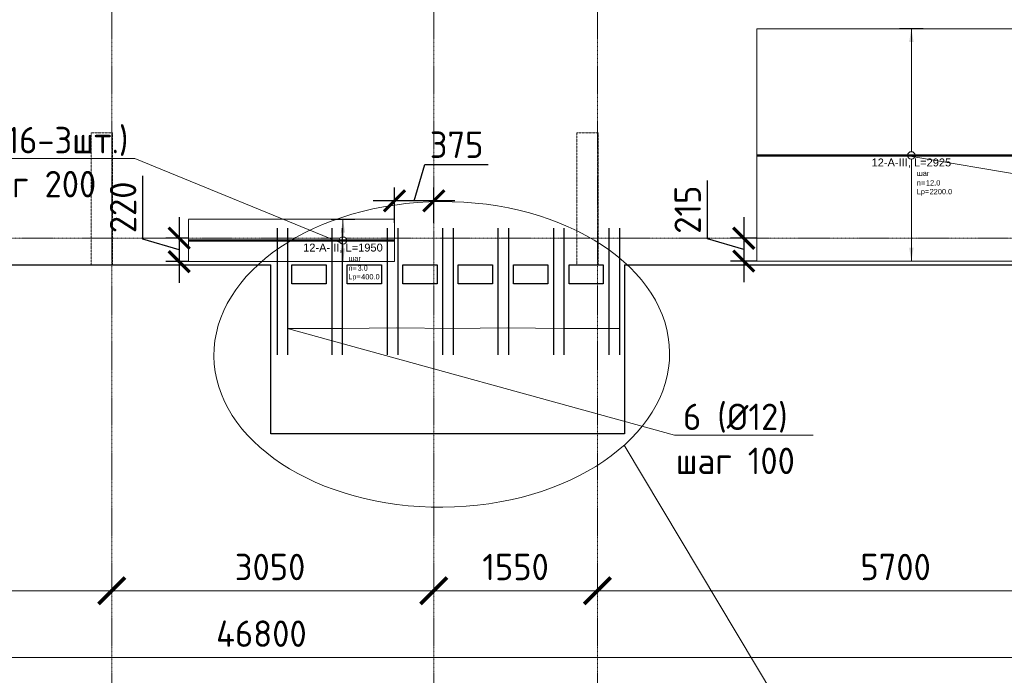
# Model space of a CAD drawing. Header units: millimetres. Extents: x -42044588 to 856694, y -806701 to 941911.
# Tile 155 of 256: x -88106 to -78780, y -389077 to -382870. Entities that reach past the tile are written whole.
import ezdxf
from ezdxf import colors
from ezdxf.entities.mleader import LeaderData, LeaderLine
from ezdxf.enums import TextEntityAlignment as Align
from ezdxf.math import Vec2, Vec3

# ---------------------------------------------------------------- set-up
doc = ezdxf.new("R2010")
doc.units = ezdxf.units.MM
doc.set_wipeout_variables(frame=1)
for name, pattern in [('01 Штриховая _4 мм_', [6, 3.5, -2.5]), ('______5', [1100, 800, -100, 100, -100]), ('DASHED', [7, 5, -2, 0]), ('GOST2.303 4', [7, 5, -2, 0]), ('осевая', [50.8, 31.75, -6.35, 6.35, -6.35])]:
    doc.linetypes.add(name, pattern=pattern)
for name, color, linetype, lineweight in [('907Сл Осевые', 1, 'Continuous', 0), ('RAZMER', 100, 'Continuous', 15), ('АрмСтер', 2, 'Continuous', 50), ('контур распр. стерхней', 2, 'GOST2.303 4', 20), ('Оси', 40, '______5', 18), ('Перекрытие ж_бетон', 1, 'Continuous', 30), ('подоснова', 151, 'Continuous', 5), ('РАЗМЕРЫ', 1, 'Continuous', 9)]:
    doc.layers.add(name, color=color, linetype=linetype, lineweight=lineweight)
doc.layers.add('АрмСтер_атрибуты', color=2, linetype='Continuous', lineweight=0, plot=False)
doc.layers.add('Колонна_ бетон', color=7, linetype='Continuous', lineweight=50, true_color=0xb4b496)
doc.styles.add('GOST-2.304_Type-B', font='GOST_Common.ttf')
doc.styles.get("Standard").update_dxf_attribs({"font": 'arial.ttf'})
doc.styles.add('Аннотативный', font='arial.ttf')
doc.styles.add('ГОСТ', font='GOST_Common.ttf')
doc.dimstyles.new('СПДС', dxfattribs={"dimscale": 100, "dimtxt": 2.5, "dimasz": 2, "dimexe": 1.25, "dimexo": 0, "dimtad": 1, "dimdec": 0, "dimrnd": 5, "dimtxsty": 'GOST-2.304_Type-B', "dimblk": 'ARCHTICK', "dimcen": 2.5, "dimdle": 2, "dimclrd": 1, "dimclre": 1, "dimclrt": 1, "dimadec": 0, "dimazin": 2, "dimtfac": 0.75, "dimtdec": 0, "dimtmove": 1, "dimatfit": 3, "dimfxl": 0, "dimtolj": 1, "dimarcsym": 0})

# ---------------------------------------------------------------- blocks, each defined once
blk = doc.blocks.new('_ArchTick')
at = {"color": 0, "linetype": 'ByBlock', "const_width": 0.15}
blk.add_lwpolyline([(-0.5, -0.5), (0.5, 0.5)], dxfattribs=at)
blk = doc.blocks.new('*D6710')
at = {"color": 1, "lineweight": -2, "transparency": 16777216}
for p, q in [((-85704.7, -346670.2), (-85704.7, -346545.2)), ((-38904.7, -346670.2), (-38904.7, -346545.2)), ((-85904.7, -346670.2), (-38704.7, -346670.2))]:
    blk.add_line(p, q, dxfattribs=at)
at = {"layer": 'DEFPOINTS', "color": 0, "transparency": 16777216}
for p in [(-85704.7, -346670.2), (-38904.7, -346670.2), (-38904.7, -346670.2)]:
    blk.add_point(p, dxfattribs=at)
at = {"color": 1, "lineweight": -2, "transparency": 16777216, "xscale": 250, "yscale": 250, "zscale": 250, "rotation": 180}
blk.add_blockref('_ArchTick', (-85704.7, -346670.2), dxfattribs=at)
at = {"color": 1, "lineweight": -2, "transparency": 16777216, "xscale": 250, "yscale": 250, "zscale": 250}
blk.add_blockref('_ArchTick', (-38904.7, -346670.2), dxfattribs=at)
at = {"color": 1, "transparency": 16777216, "insert": (-67487.3, -346445.2), "char_height": 250, "width": 104166.667, "attachment_point": 5, "style": 'GOST-2.304_Type-B'}
blk.add_mtext('\\A1;46800', dxfattribs=at)
blk = doc.blocks.new('*D6720')
at = {"color": 1, "lineweight": -2, "transparency": 16777216}
for p, q in [((-72354.7, -346038.9), (-72354.7, -345913.9)), ((-68904.7, -346038.9), (-68904.7, -345913.9)), ((-72554.7, -346038.9), (-68704.7, -346038.9))]:
    blk.add_line(p, q, dxfattribs=at)
at = {"layer": 'DEFPOINTS', "color": 0, "transparency": 16777216}
for p in [(-72354.7, -346038.9), (-68904.7, -346038.9), (-68904.7, -346038.9)]:
    blk.add_point(p, dxfattribs=at)
at = {"color": 1, "lineweight": -2, "transparency": 16777216, "xscale": 250, "yscale": 250, "zscale": 250, "rotation": 180}
blk.add_blockref('_ArchTick', (-72354.7, -346038.9), dxfattribs=at)
at = {"color": 1, "lineweight": -2, "transparency": 16777216, "xscale": 250, "yscale": 250, "zscale": 250}
blk.add_blockref('_ArchTick', (-68904.7, -346038.9), dxfattribs=at)
at = {"color": 1, "transparency": 16777216, "insert": (-70654.9, -345813.9), "char_height": 250, "width": 83333.333, "attachment_point": 5, "style": 'GOST-2.304_Type-B'}
blk.add_mtext('\\A1;3450', dxfattribs=at)
blk = doc.blocks.new('*D6721')
at = {"color": 1, "lineweight": -2, "transparency": 16777216}
for p, q in [((-68904.7, -346038.9), (-68904.7, -345913.9)), ((-65854.7, -346038.9), (-65854.7, -345913.9)), ((-69104.7, -346038.9), (-65654.7, -346038.9))]:
    blk.add_line(p, q, dxfattribs=at)
at = {"layer": 'DEFPOINTS', "color": 0, "transparency": 16777216}
for p in [(-68904.7, -346038.9), (-65854.7, -346038.9), (-65854.7, -346038.9)]:
    blk.add_point(p, dxfattribs=at)
at = {"color": 1, "lineweight": -2, "transparency": 16777216, "xscale": 250, "yscale": 250, "zscale": 250, "rotation": 180}
blk.add_blockref('_ArchTick', (-68904.7, -346038.9), dxfattribs=at)
at = {"color": 1, "lineweight": -2, "transparency": 16777216, "xscale": 250, "yscale": 250, "zscale": 250}
blk.add_blockref('_ArchTick', (-65854.7, -346038.9), dxfattribs=at)
at = {"color": 1, "transparency": 16777216, "insert": (-67404.9, -345813.9), "char_height": 250, "width": 83333.333, "attachment_point": 5, "style": 'GOST-2.304_Type-B'}
blk.add_mtext('\\A1;3050', dxfattribs=at)
blk = doc.blocks.new('*D6722')
at = {"color": 1, "lineweight": -2, "transparency": 16777216}
for p, q in [((-65854.71808, -346038.91005), (-65854.71808, -345913.91005)), ((-64304.71808, -346038.91005), (-64304.71808, -345913.91005)), ((-66054.71808, -346038.91005), (-64104.71808, -346038.91005))]:
    blk.add_line(p, q, dxfattribs=at)
at = {"layer": 'DEFPOINTS', "color": 0, "transparency": 16777216}
for p in [(-65854.71808, -346038.91005), (-64304.71808, -346038.91005), (-64304.71808, -346038.91005)]:
    blk.add_point(p, dxfattribs=at)
at = {"color": 1, "lineweight": -2, "transparency": 16777216, "xscale": 250, "yscale": 250, "zscale": 250, "rotation": 180}
blk.add_blockref('_ArchTick', (-65854.71808, -346038.91005), dxfattribs=at)
at = {"color": 1, "lineweight": -2, "transparency": 16777216, "xscale": 250, "yscale": 250, "zscale": 250}
blk.add_blockref('_ArchTick', (-64304.71808, -346038.91005), dxfattribs=at)
at = {"color": 1, "transparency": 16777216, "insert": (-65079.71808, -345813.91005), "char_height": 250, "width": 83333.3333333, "attachment_point": 5, "style": 'GOST-2.304_Type-B'}
blk.add_mtext('\\A1;1550', dxfattribs=at)
blk = doc.blocks.new('*D6723')
at = {"color": 1, "lineweight": -2, "transparency": 16777216}
for p, q in [((-64304.7, -346038.9), (-64304.7, -345913.9)), ((-58604.7, -346038.9), (-58604.7, -345913.9)), ((-64504.7, -346038.9), (-58404.7, -346038.9))]:
    blk.add_line(p, q, dxfattribs=at)
at = {"layer": 'DEFPOINTS', "color": 0, "transparency": 16777216}
for p in [(-64304.7, -346038.9), (-58604.7, -346038.9), (-58604.7, -346038.9)]:
    blk.add_point(p, dxfattribs=at)
at = {"color": 1, "lineweight": -2, "transparency": 16777216, "xscale": 250, "yscale": 250, "zscale": 250, "rotation": 180}
blk.add_blockref('_ArchTick', (-64304.7, -346038.9), dxfattribs=at)
at = {"color": 1, "lineweight": -2, "transparency": 16777216, "xscale": 250, "yscale": 250, "zscale": 250}
blk.add_blockref('_ArchTick', (-58604.7, -346038.9), dxfattribs=at)
at = {"color": 1, "transparency": 16777216, "insert": (-61479.9, -345813.9), "char_height": 250, "width": 83333.333, "attachment_point": 5, "style": 'GOST-2.304_Type-B'}
blk.add_mtext('\\A1;5700', dxfattribs=at)
blk = doc.blocks.new('подложка стн 1-го этажа')
at = {"layer": 'Колонна_ бетон', "color": 252, "linetype": 'DASHED', "lineweight": 0, "ltscale": 0.5, "true_color": 0x939598, "transparency": 33554687}
for p, q in [((24643.8, 9461.8, -200), (24643.8, 10711.8, -200)), ((24843.8, 10711.8, -200), (24643.8, 10711.8, -200)), ((24843.8, 9461.8, -200), (24843.8, 10711.8, -200)), ((29243.8, 10711.8, -200), (29243.8, 9461.8, -200)), ((29243.8, 10711.8, -200), (29443.8, 10711.8, -200)), ((29443.8, 9461.8, -200), (29443.8, 10711.8, -200)), ((24643.8, 9461.8, -200), (24843.8, 9461.8, -200)), ((29443.8, 9461.8, -200), (29243.8, 9461.8, -200))]:
    blk.add_line(p, q, dxfattribs=at)
blk = doc.blocks.new('*U5031')
at = {"layer": 'РАЗМЕРЫ'}
for p, q in [((112.5, 1200), (-112.5, 1200)), ((112.5, -1000), (-112.5, -1000))]:
    blk.add_line(p, q, dxfattribs=at)
at = {"layer": 'РАЗМЕРЫ', "ltscale": 15}
blk.add_line((0, -1000), (0, 1200), dxfattribs=at)
at = {"layer": 'РАЗМЕРЫ'}
for points in [[(0, 1200), (20.9, 1074.8), (-20.9, 1074.8)], [(0, -1000), (20.9, -874.8), (-20.9, -874.8)]]:
    blk.add_solid(points, dxfattribs=at)
at = {"layer": 'АрмСтер_атрибуты', "color": 215, "ltscale": 15, "style": 'Аннотативный'}
for s, p in [('шаг', (51.4, -194.2)), ('n=', (51.4, -285.1)), ('Lр=', (50.2, -367.8))]:
    blk.add_text(s, height=50, dxfattribs=at).set_placement(p)
at = {"layer": 'АрмСтер_атрибуты', "style": 'Аннотативный', "flags": 8}
blk.add_attdef('ПОЗ', (110, 29.6), '', height=75, dxfattribs=at)
at = {"layer": 'АрмСтер_атрибуты', "color": 215, "style": 'Аннотативный'}
for tag, p, flags in [('ШАГ', (190.9, -194.2), 10), ('КОЛ', (138, -285.1), 8), ('ШИРИНА', (172.9, -367.8), 8)]:
    blk.add_attdef(tag, p, '', height=50, dxfattribs=dict(at, flags=flags))
at = {"layer": 'АрмСтер_атрибуты', "flags": 9}
for tag, p in [('МАССА', (-1033.5, -410.5)), ('ОБОЗНАЧЕНИЕ', (-1033.5, -524.4))]:
    blk.add_attdef(tag, p, '', height=75, dxfattribs=at)
at = {"linetype": 'Continuous', "lineweight": 0}
blk.add_wipeout([(35, 0), (28.3, 20.6), (10.8, 33.3), (-10.8, 33.3), (-28.3, 20.6), (-35, 0), (-28.3, -20.6), (-10.8, -33.3), (10.8, -33.3), (28.3, -20.6)], dxfattribs=at)
at = {"color": 0, "linetype": 'ByBlock', "lineweight": -2, "ltscale": 100}
blk.add_line((-1462.5, 0), (1462.5, 0), dxfattribs=at)
at = {"layer": 'РАЗМЕРЫ'}
blk.add_circle((0, 0), 35, dxfattribs=at)
at = {"layer": 'АрмСтер_атрибуты', "style": 'Аннотативный', "flags": 8}
blk.add_attdef('НАИМЕНОВАНИЕ', text='', height=75, dxfattribs=at).set_placement((0, -29.3), align=Align.TOP_CENTER)
blk = doc.blocks.new('*U5438')
at = {"layer": 'РАЗМЕРЫ'}
for p, q in [((112.5, 200), (-112.5, 200)), ((112.5, -200), (-112.5, -200))]:
    blk.add_line(p, q, dxfattribs=at)
at = {"layer": 'РАЗМЕРЫ', "ltscale": 15}
blk.add_line((0, -200), (0, 200), dxfattribs=at)
at = {"layer": 'РАЗМЕРЫ'}
for points in [[(0, 200), (20.9, 74.8), (-20.9, 74.8)], [(0, -200), (20.9, -74.8), (-20.9, -74.8)]]:
    blk.add_solid(points, dxfattribs=at)
at = {"layer": 'АрмСтер_атрибуты', "color": 215, "ltscale": 15, "style": 'Аннотативный'}
for s, p in [('шаг', (51.4, -194.2)), ('n=', (51.4, -285.1)), ('Lр=', (50.2, -367.8))]:
    blk.add_text(s, height=50, dxfattribs=at).set_placement(p)
at = {"layer": 'АрмСтер_атрибуты', "flags": 9}
for tag, p in [('МАССА', (-1033.5, 389.5)), ('ОБОЗНАЧЕНИЕ', (-1033.5, 275.6))]:
    blk.add_attdef(tag, p, '', height=75, dxfattribs=at)
at = {"layer": 'АрмСтер_атрибуты', "style": 'Аннотативный', "flags": 8}
blk.add_attdef('ПОЗ', (110, 29.6), '', height=75, dxfattribs=at)
at = {"layer": 'АрмСтер_атрибуты', "color": 215, "style": 'Аннотативный'}
for tag, p, flags in [('ШАГ', (190.9, -194.2), 10), ('КОЛ', (138, -285.1), 8), ('ШИРИНА', (172.9, -367.8), 8)]:
    blk.add_attdef(tag, p, '', height=50, dxfattribs=dict(at, flags=flags))
at = {"linetype": 'Continuous', "lineweight": 0}
blk.add_wipeout([(35, 0), (28.3, 20.6), (10.8, 33.3), (-10.8, 33.3), (-28.3, 20.6), (-35, 0), (-28.3, -20.6), (-10.8, -33.3), (10.8, -33.3), (28.3, -20.6)], dxfattribs=at)
at = {"color": 0, "linetype": 'ByBlock', "lineweight": -2, "ltscale": 100}
blk.add_line((-1462.5, 0), (487.5, 0), dxfattribs=at)
at = {"layer": 'РАЗМЕРЫ'}
blk.add_circle((0, 0), 35, dxfattribs=at)
at = {"layer": 'АрмСтер_атрибуты', "style": 'Аннотативный', "flags": 8}
blk.add_attdef('НАИМЕНОВАНИЕ', text='', height=75, dxfattribs=at).set_placement((0, -29.3), align=Align.TOP_CENTER)
blk = doc.blocks.new('_None')
blk = doc.blocks.new('*D5782')
at = {"layer": '907Сл Осевые', "color": 1, "lineweight": -2, "transparency": 16777216}
for p, q in [((-81591.8, -384943.6), (-81591.8, -384393.6)), ((-81248, -384738.8), (-81248, -385354.6)), ((-81248, -385046.7), (-81591.8, -384943.6)), ((-81122.9, -384938.8), (-81373, -384938.8)), ((-81122.9, -385154.6), (-81373, -385154.6))]:
    blk.add_line(p, q, dxfattribs=at)
at = {"layer": 'DEFPOINTS', "color": 0, "transparency": 16777216}
for p in [(-81122.9, -384938.8), (-81248, -385154.6), (-81122.9, -385154.6)]:
    blk.add_point(p, dxfattribs=at)
at = {"layer": '907Сл Осевые', "color": 1, "lineweight": -2, "transparency": 16777216, "xscale": 200, "yscale": 200, "zscale": 200}
for p, rotation in [((-81248, -384938.8), 90), ((-81248, -385154.6), 270)]:
    blk.add_blockref('_ArchTick', p, dxfattribs=dict(at, rotation=rotation))
at = {"layer": '907Сл Осевые', "color": 1, "lineweight": 0, "transparency": 16777216, "insert": (-81779.3, -384668.6), "char_height": 250, "attachment_point": 5, "rotation": 90, "style": 'GOST-2.304_Type-B'}
blk.add_mtext('\\A1;215', dxfattribs=at)
blk = doc.blocks.new('*D5783')
at = {"layer": '907Сл Осевые', "color": 1, "lineweight": -2, "transparency": 16777216}
for p, q in [((-86939.4, -384946.5), (-86939.4, -384346.5)), ((-86595.7, -384738.8), (-86595.7, -385360.5)), ((-86595.7, -385049.6), (-86939.4, -384946.5)), ((-86507, -384938.8), (-86720.7, -384938.8)), ((-86507, -385160.5), (-86720.7, -385160.5))]:
    blk.add_line(p, q, dxfattribs=at)
at = {"layer": 'DEFPOINTS', "color": 0, "transparency": 16777216}
for p in [(-86507, -384938.8), (-86595.7, -385160.5), (-86507, -385160.5)]:
    blk.add_point(p, dxfattribs=at)
at = {"layer": '907Сл Осевые', "color": 1, "lineweight": -2, "transparency": 16777216, "xscale": 200, "yscale": 200, "zscale": 200}
for p, rotation in [((-86595.7, -384938.8), 90), ((-86595.7, -385160.5), 270)]:
    blk.add_blockref('_ArchTick', p, dxfattribs=dict(at, rotation=rotation))
at = {"layer": '907Сл Осевые', "color": 1, "lineweight": 0, "transparency": 16777216, "insert": (-87126.9, -384646.5), "char_height": 250, "attachment_point": 5, "rotation": 90, "style": 'GOST-2.304_Type-B'}
blk.add_mtext('\\A1;220', dxfattribs=at)
blk = doc.blocks.new('*D5784')
at = {"layer": '907Сл Осевые', "color": 1, "lineweight": -2, "transparency": 16777216}
for p, q in [((-84370.7, -384584.9), (-84267.6, -384241.2)), ((-84267.6, -384241.2), (-83667.6, -384241.2)), ((-84557, -384792.4), (-84557, -384459.9)), ((-84184.5, -384792.4), (-84184.5, -384459.9)), ((-83984.5, -384584.9), (-84757, -384584.9))]:
    blk.add_line(p, q, dxfattribs=at)
at = {"layer": 'DEFPOINTS', "color": 0, "transparency": 16777216}
for p in [(-84557, -384584.9), (-84557, -384792.4), (-84184.5, -384792.4)]:
    blk.add_point(p, dxfattribs=at)
at = {"layer": '907Сл Осевые', "color": 1, "lineweight": -2, "transparency": 16777216, "xscale": 200, "yscale": 200, "zscale": 200, "rotation": 180}
blk.add_blockref('_ArchTick', (-84557, -384584.9), dxfattribs=at)
at = {"layer": '907Сл Осевые', "color": 1, "lineweight": -2, "transparency": 16777216, "xscale": 200, "yscale": 200, "zscale": 200}
blk.add_blockref('_ArchTick', (-84184.5, -384584.9), dxfattribs=at)
at = {"layer": '907Сл Осевые', "color": 1, "lineweight": 0, "transparency": 16777216, "insert": (-83967.6, -384053.7), "char_height": 250, "attachment_point": 5, "style": 'GOST-2.304_Type-B'}
blk.add_mtext('\\A1;375', dxfattribs=at)
blk = doc.blocks.new('оси блок 2')
at = {"layer": 'Оси', "color": 16, "linetype": 'осевая', "lineweight": 0, "ltscale": 0.25, "transparency": 33554687}
for p, q in [((-68904.7, -322543), (-68904.7, -347914.1)), ((-65854.7, -322543), (-65854.7, -347914.1)), ((-64304.7, -322543), (-64304.7, -347914.1)), ((-89822.3, -342701.3), (-37238.5, -342701.3))]:
    blk.add_line(p, q, dxfattribs=at)
for base, p1, p2, picture, middle in [((-68904.7, -346038.9), (-72354.7, -346038.9), (-68904.7, -346038.9), '*D6720', (-70654.9, -346038.9)), ((-65854.7, -346038.9), (-68904.7, -346038.9), (-65854.7, -346038.9), '*D6721', (-67404.9, -346038.9)), ((-64304.7, -346038.9), (-65854.7, -346038.9), (-64304.7, -346038.9), '*D6722', (-65079.7, -346038.9)), ((-58604.7, -346038.9), (-64304.7, -346038.9), (-58604.7, -346038.9), '*D6723', (-61479.9, -346038.9)), ((-38904.7, -346670.2), (-85704.7, -346670.2), (-38904.7, -346670.2), '*D6710', (-67487.3, -346670.2))]:
    dim = blk.add_linear_dim(base=base, p1=p1, p2=p2, dimstyle='СПДС', override={"dimgap": 1})
    dim.commit()
    dim.dimension.update_dxf_attribs({"geometry": picture, "text_midpoint": middle, "dimtype": 160})

msp = doc.modelspace()

# ---------------------------------------------------------------- linework, layer by layer
at = {"layer": 'RAZMER', "lineweight": 30}
for points, elevation in [([(-84100.762, -384843.116), (-84100.804, -386043.116)], -0.142), ([(-84000.762, -384843.116), (-84000.804, -386043.116)], -0.142), ([(-83575.869, -384843.116), (-83575.91, -386043.116)], -0.018), ([(-83475.869, -384843.116), (-83475.91, -386043.116)], -0.018), ([(-82525.895, -384843.116), (-82525.937, -386043.116)], -0.071), ([(-82425.895, -384843.116), (-82425.937, -386043.116)], -0.071)]:
    msp.add_lwpolyline(points, dxfattribs=dict(at, elevation=elevation))
for points in [[(-83050.882, -384843.116), (-83050.924, -386043.116)], [(-82950.882, -384843.116), (-82950.924, -386043.116)]]:
    msp.add_lwpolyline(points, dxfattribs=at)
at = {"layer": 'контур распр. стерхней', "linetype": '01 Штриховая _4 мм_'}
for points in [[(-78197.853, -385154.607), (-81122.859, -385154.607), (-81122.85, -382955.152), (-78197.853, -382955.152)], [(-84557.004, -385160.52), (-86507.005, -385160.52), (-86506.996, -384758.007), (-84556.995, -384758.007)]]:
    msp.add_lwpolyline(points, close=True, dxfattribs=at)
at = {"layer": 'Перекрытие ж_бетон'}
for p, q in [((-85728.09, -386790.494), (-85728.09, -385190.495)), ((-82378.09, -385190.495), (-82378.09, -386790.494)), ((-82378.09, -386790.494), (-85728.09, -386790.494))]:
    msp.add_line(p, q, dxfattribs=at)
for points in [[(-104278.253, -385190.495), (-85728.09, -385190.495)], [(-82378.09, -385190.495), (-76976.838, -385190.495)]]:
    msp.add_lwpolyline(points, dxfattribs=at)
for points, elevation in [([(-85203.023, -385370.46), (-85528.023, -385370.46), (-85528.023, -385190.46), (-85203.023, -385190.46)], -0.053), ([(-84678.116, -385370.46), (-85003.116, -385370.46), (-85003.116, -385190.46), (-84678.116, -385190.46)], 0.018), ([(-84153.05, -385370.46), (-84478.05, -385370.46), (-84478.05, -385190.46), (-84153.05, -385190.46)], -0.053), ([(-83628.143, -385370.46), (-83953.143, -385370.46), (-83953.143, -385190.46), (-83628.143, -385190.46)], 0.053), ([(-83103.156, -385370.46), (-83428.156, -385370.46), (-83428.156, -385190.46), (-83103.156, -385190.46)], 0.071), ([(-82578.17, -385370.46), (-82903.17, -385370.46), (-82903.17, -385190.46), (-82578.17, -385190.46)], 0.089)]:
    msp.add_lwpolyline(points, close=True, dxfattribs=dict(at, elevation=elevation))

# ---------------------------------------------------------------- block references
msp.add_blockref('подложка стн 1-го этажа', (-112072.176, -394652.29, 560))
at = {"layer": 'РАЗМЕРЫ'}
msp.add_blockref('оси блок 2', (-18329.74, -42237.447), dxfattribs=at)

# ---------------------------------------------------------------- leaders
at = {"layer": 'подоснова', "color": 2, "ltscale": 0.3}
ml = msp.add_multileader_mtext('Standard', dxfattribs=at)
ml.set_content('1 %%C12  А500С', color=2, style='GOST-2.304_Type-B')
ml.set_leader_properties(color=256, linetype='ByLayer', lineweight=15)
ml.set_arrow_properties(name='NONE')
ml.build(insert=Vec2(0, 0))
ml.multileader.update_dxf_attribs({"text_left_attachment_type": 6, "text_right_attachment_type": 6, "dogleg_length": 0.1, "arrow_head_size": 18})
ctx = ml.context
ctx.base_point, ctx.char_height, ctx.arrow_head_size, ctx.landing_gap_size, ctx.plane_origin = Vec3(-94714.472, -382196.267, 720), 250, 18, 20, Vec3(-103690.058, -381047.841, 720)
ctx.left_attachment, ctx.right_attachment, ctx.text_align_type = 6, 6, 1
notes = []
notes.append((ctx, [(1, (1, 1, 0), (-92892.554, -382196.267, 720), (-1, 0), 0.1, [(7, [(-98964.046, -373756.705, 720), (-98130.658, -380084.306, 720), (-94138.825, -375954.513, 720), (-95151.33, -378048.492, 720)], 0, []), (1, [(-92777.348, -380645.776, 720), (-92082.35, -378034.355, 720), (-87431.405, -378536.001, 720), (-82309.391, -379542.155, 720)], 0, [])])]))
ctx.mtext.insert, ctx.mtext.alignment, ctx.mtext.flow_direction = Vec3(-93803.563, -381896.267, 720), 2, 5
ml = msp.add_multileader_mtext('Standard', dxfattribs=at)
ml.set_content('6 (%%C12)\\Pшаг 100', color=2, style='GOST-2.304_Type-B')
ml.set_leader_properties(color=256, linetype='ByLayer', lineweight=15)
ml.set_arrow_properties(name='NONE')
ml.build(insert=Vec2(0, 0))
ml.multileader.update_dxf_attribs({"text_left_attachment_type": 6, "text_right_attachment_type": 6, "dogleg_length": 0.1, "arrow_head_size": 18})
ctx = ml.context
ctx.base_point, ctx.char_height, ctx.arrow_head_size, ctx.landing_gap_size, ctx.plane_origin = Vec3(-81903.124, -386804.788, 719.84), 250, 18, 20, Vec3(-85405.501, -385084.9, 719.84)
ctx.left_attachment, ctx.right_attachment, ctx.text_align_type = 6, 6, 1
notes.append((ctx, [(0, (1, 1, 0), (-81903.224, -386804.788, 719.84), (1, 0), 0.1, [(6, [(-82425.895, -385792.108, 719.84), (-82950.882, -385792.108, 719.84), (-83490.153, -385786.505, 719.84), (-84000.762, -385792.108, 719.84), (-84540.219, -385786.505, 719.84), (-85050.829, -385792.108, 719.84), (-85568.081, -385792.108, 719.84)], 0, [])])]))
ctx.mtext.insert, ctx.mtext.alignment, ctx.mtext.flow_direction = Vec3(-81327.821, -386504.788, 719.84), 2, 5
ml = msp.add_multileader_mtext('Standard', dxfattribs=at)
ml.set_content('\\pxi0.391,qc;{\\C80;См. узел армирование балконной плиты}', color=2, style='GOST-2.304_Type-B')
ml.set_leader_properties(color=256, linetype='ByLayer', lineweight=15)
ml.set_arrow_properties(name='NONE')
ml.build(insert=Vec2(0, 0))
ml.multileader.update_dxf_attribs({"text_left_attachment_type": 6, "text_right_attachment_type": 6, "dogleg_length": 0.1, "arrow_head_size": 18})
ctx = ml.context
ctx.base_point, ctx.char_height, ctx.arrow_head_size, ctx.landing_gap_size, ctx.plane_origin = Vec3(-80784.579, -389564.269, 160), 250, 18, 20, Vec3(-90805.227, -383581.831, 160)
ctx.left_attachment, ctx.right_attachment, ctx.text_align_type = 6, 6, 1
notes.append((ctx, [(0, (1, 1, 0), (-80784.679, -389564.269, 160), (1, 0), 0.1, [(0, [(-82381.724, -386898.818, 160)], 0, [])])]))
ctx.mtext.insert, ctx.mtext.alignment, ctx.mtext.flow_direction = Vec3(-77774.617, -389239.269, 160), 2, 5
for ctx, leaders in notes:
    for number, flags, end, landing, length, lines in leaders:
        leader = LeaderData()
        leader.index, (leader.has_last_leader_line, leader.has_dogleg_vector, leader.attachment_direction) = number, flags
        leader.last_leader_point, leader.dogleg_vector, leader.dogleg_length = Vec3(end), Vec3(landing), length
        for number, points, colour, breaks in lines:
            line = LeaderLine()
            line.index, line.vertices, line.color, line.breaks = number, Vec3.list(points), colors.encode_raw_color(colour), breaks
            leader.lines.append(line)
        ctx.leaders.append(leader)

# ---------------------------------------------------------------- next in the draw order: block references
at = {"layer": 'АрмСтер', "ltscale": 15}
ref = msp.add_blockref('*U5031', (-79660.35, -384154.474), dxfattribs=at)
ref.add_attrib('НАИМЕНОВАНИЕ', '12-A-III, L=2925', dxfattribs={"layer": 'АрмСтер_атрибуты', "height": 75, "style": 'Аннотативный', "flags": 8}).set_placement((-79660.35, -384183.813), align=Align.TOP_CENTER)
ref.add_attrib('КОЛ', '12.0', (-79522.302, -384439.599), dxfattribs={"layer": 'АрмСтер_атрибуты', "color": 215, "height": 50, "style": 'Аннотативный', "flags": 8})
ref.add_attrib('ШИРИНА', '2200.0', (-79487.466, -384522.273), dxfattribs={"layer": 'АрмСтер_атрибуты', "color": 215, "height": 50, "style": 'Аннотативный', "flags": 8})
ref = msp.add_blockref('*U5438', (-85044.496, -384960.52), dxfattribs=at)
ref.add_attrib('НАИМЕНОВАНИЕ', '12-A-III, L=1950', dxfattribs={"layer": 'АрмСтер_атрибуты', "height": 75, "style": 'Аннотативный', "flags": 8}).set_placement((-85044.496, -384989.858), align=Align.TOP_CENTER)
ref.add_attrib('КОЛ', '3.0', (-84906.448, -385245.645), dxfattribs={"layer": 'АрмСтер_атрибуты', "color": 215, "height": 50, "style": 'Аннотативный', "flags": 8})
ref.add_attrib('ШИРИНА', '400.0', (-84871.612, -385328.319), dxfattribs={"layer": 'АрмСтер_атрибуты', "color": 215, "height": 50, "style": 'Аннотативный', "flags": 8})

# ---------------------------------------------------------------- next in the draw order: linework, layer by layer
at = {"layer": 'RAZMER', "lineweight": 30}
for points, elevation in [([(-85668.081, -384843.116), (-85668.122, -386043.116)], -0.053), ([(-85568.081, -384843.116), (-85568.122, -386043.116)], -0.053), ([(-85150.829, -384843.116), (-85150.87, -386043.116)], -0.071), ([(-85050.829, -384843.116), (-85050.87, -386043.116)], -0.071), ([(-84625.842, -384843.116), (-84625.884, -386043.116)], -0.053), ([(-84525.842, -384843.116), (-84525.884, -386043.116)], -0.053)]:
    msp.add_lwpolyline(points, dxfattribs=dict(at, elevation=elevation))
at = {"layer": 'РАЗМЕРЫ'}
msp.add_ellipse((-84108.74, -386038.486, -200), major_axis=(2157.988, 16.605), ratio=0.6704902, dxfattribs=at)

# ---------------------------------------------------------------- next in the draw order: texts
at = {"ltscale": 100, "insert": (-133805.873, -381684.708), "char_height": 250, "attachment_point": 1, "style": 'ГОСТ'}
msp.add_mtext_dynamic_manual_height_columns('\\pi1250,t1750;1.^IПроизводство работ вести в строгом соответствии с требованиями СП 70.13330.2012 "Несущие и ограждающие конструкции" и проектом производства работ.{\\H1.83333x; }\\P2.^IПеред бетонированием арматуру и основание, на которую укладывается бетонная смесь, очистить от {\\H1.55556x; }ржавчины и грязи. {\\H1.64815x; }\\P3.^IБетонирование вести слоем на всю толщину  плит. Захватки при бетонировании должны быть отсечены {\\H1.61728x; }вертикальными швами. Бетон применять класса В25. Заполнителем для бетона служит щебень твердых пород, {\\H1.62757x; }наибольшая фракция щебня не должна превышать 40мм.{\\H1.62414x; }\\P4.^IВ процессе бетонирования обеспечить соблюдение защитных слоев и мест положения рабочей арматуры {\\H1.62529x; }согласно проекту. Материал фиксаторов для нижней арматуры фундаментных плит выбирается проектом производства {\\H1.6249x; }работ, исходя из конкретных возможностей строительной организации.{\\H1.62503x; }\\P5.^IПроектом принято соединение рабочих стержней арматуры монолитной плиты внахлестку (без сварки). {\\H1.72499x; }\\P6.^IСварные арматурные каркасы изготовить на заводе-изготовители. {\\H1.67917x; }\\P7.^IКрестообразные соединения стержней арматуры 1-го и 2-го рядов, а также 3-го и 4-го рядов между собой {\\H1.60694x; }выполнить вязкой отожженной проволокой диаметром 2,0-3,0 мм. Допускается применение специальных соединительных {\\H1.63102x; }элементов - пластмассовых или проволочных фиксаторов. Соединение арматуры допускается предусматривать не во всех {\\H1.62299x; }местах пересечения стержней арматуры. При этом должны быть связаны вязальной проволокой все пересечения стержней {\\H1.62567x; }в 2-х крайних рядах по периметру плит, остальные узлы могут быть соединены через узел в шахматном порядке (схему {\\H1.72478x; }вязки стержней см. на данном листе).{\\H1.77924x; }', width=18954.38214, gutter_width=12.5, heights=[0], dxfattribs=at)

# ---------------------------------------------------------------- next in the draw order: dimensions: what is measured, and where the dimension line sits
at = {"layer": '907Сл Осевые', "lineweight": 0}
dim = msp.add_linear_dim(base=(-84556.996, -384584.941), p1=(-84184.458, -384792.449), p2=(-84556.996, -384792.441), dimstyle='СПДС', dxfattribs=at)
dim.commit()
dim.dimension.update_dxf_attribs({"geometry": '*D5784', "text_midpoint": (-84205.102, -384053.691)})
for base, p1, p2, picture, middle in [((-86595.671, -385160.52), (-86507.001, -384938.768), (-86507.005, -385160.52), '*D5783', (-87126.921, -384884.019)), ((-81248.023, -385154.607), (-81122.859, -384938.768), (-81122.859, -385154.607), '*D5782', (-81779.273, -384881.063))]:
    dim = msp.add_linear_dim(base=base, p1=p1, p2=p2, angle=90, dimstyle='СПДС', dxfattribs=at)
    dim.commit()
    dim.dimension.update_dxf_attribs({"geometry": picture, "text_midpoint": middle})

# ---------------------------------------------------------------- next in the draw order: leaders
at = {"layer": 'подоснова', "color": 2, "ltscale": 0.3}
ml = msp.add_multileader_mtext('Standard', dxfattribs=at)
ml.set_content(' 4(%%C16-3шт.)\\Pшаг 200', color=2, style='GOST-2.304_Type-B')
ml.set_leader_properties(color=256, linetype='ByLayer', lineweight=15)
ml.set_arrow_properties(name='NONE')
ml.build(insert=Vec2(0, 0))
ml.multileader.update_dxf_attribs({"text_left_attachment_type": 6, "text_right_attachment_type": 6, "dogleg_length": 0.1, "arrow_head_size": 18})
ctx = ml.context
ctx.base_point, ctx.char_height, ctx.arrow_head_size, ctx.landing_gap_size, ctx.plane_origin = Vec3(-88917.322, -384184.88, 180), 250, 18, 20, Vec3(-97824.019, -379453.332, 180)
ctx.left_attachment, ctx.right_attachment, ctx.text_align_type = 6, 6, 1
notes = []
notes.append((ctx, [(1, (1, 1, 0), (-87016.616, -384184.88, 180), (-1, 0), 0.1, [(0, [(-85042.795, -384991.812, 180)], 0, [])])]))
ctx.mtext.insert, ctx.mtext.alignment, ctx.mtext.flow_direction = Vec3(-87967.019, -383884.88, 180), 2, 5
ml = msp.add_multileader_mtext('Standard', dxfattribs=at)
ml.set_content(' 3(%%C14-12шт.)\\Pшаг 200', color=2, style='GOST-2.304_Type-B')
ml.set_leader_properties(color=256, linetype='ByLayer', lineweight=15)
ml.set_arrow_properties(name='NONE')
ml.build(insert=Vec2(0, 0))
ml.multileader.update_dxf_attribs({"text_left_attachment_type": 6, "text_right_attachment_type": 6, "dogleg_length": 0.1, "arrow_head_size": 18})
ctx = ml.context
ctx.base_point, ctx.char_height, ctx.arrow_head_size, ctx.landing_gap_size, ctx.plane_origin = Vec3(-77772.594, -384480.803, 180), 250, 18, 20, Vec3(-87054.291, -379749.255, 180)
ctx.left_attachment, ctx.right_attachment, ctx.text_align_type = 6, 6, 1
notes.append((ctx, [(0, (1, 1, 0), (-77772.694, -384480.803, 180), (1, 0), 0.1, [(0, [(-79657.126, -384165.116, 180)], 0, [])])]))
ctx.mtext.insert, ctx.mtext.alignment, ctx.mtext.flow_direction = Vec3(-76759.791, -384180.803, 180), 2, 5
for ctx, leaders in notes:
    for number, flags, end, landing, length, lines in leaders:
        leader = LeaderData()
        leader.index, (leader.has_last_leader_line, leader.has_dogleg_vector, leader.attachment_direction) = number, flags
        leader.last_leader_point, leader.dogleg_vector, leader.dogleg_length = Vec3(end), Vec3(landing), length
        for number, points, colour, breaks in lines:
            line = LeaderLine()
            line.index, line.vertices, line.color, line.breaks = number, Vec3.list(points), colors.encode_raw_color(colour), breaks
            leader.lines.append(line)
        ctx.leaders.append(leader)

doc.saveas('drawing.dxf')
